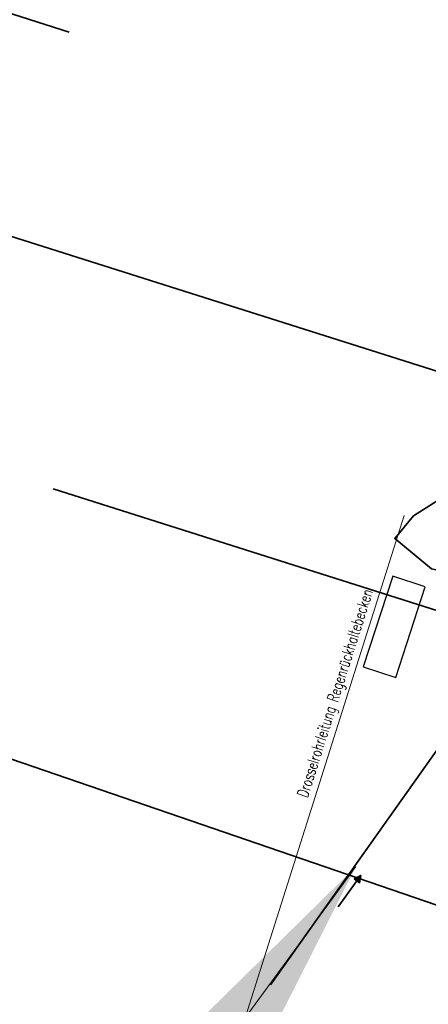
# Model space of a CAD drawing. Header units: metres. Extents: x -11 to 3521450, y 0 to 5943726.
# Tile 74 of 96: x 3521258.66 to 3521265.01, y 5943372.73 to 5943388.03. Entities that reach past the tile are written whole.
import ezdxf

# ---------------------------------------------------------------- set-up
doc = ezdxf.new("R2010")
doc.units = ezdxf.units.M
doc.linetypes.add('AUSGEZOGEN', pattern=[2, 1, 1])
doc.linetypes.add('Strichpunkt', pattern=[25.4, 12.7, -6.35, 0, -6.35])
doc.layers.add('IBJ_DB-Grenze', color=3, linetype='Continuous', true_color=0x00ff00)
doc.layers.add('IBJ_Rückbau', color=40, linetype='Continuous', true_color=0xffbf00)
for name, color, linetype in [('IBJ_Entwässerung', 170, 'Continuous'), ('T__TEXT', 2, 'Continuous'), ('T__VERM', 3, 'Continuous')]:
    doc.layers.add(name, color=color, linetype=linetype)
doc.layers.add('IBJ_Hilfslinien', color=210, linetype='Continuous', plot=False)
doc.layers.add('T__ACHS', color=10, linetype='Strichpunkt', lineweight=25)
doc.styles.get("Standard").update_dxf_attribs({"font": 'simplex.shx', "width": 0.7})
doc.dimstyles.new('SOFI35$7', dxfattribs={"dimscale": 0, "dimtxt": 3.5, "dimasz": 3.5, "dimexe": 0.18, "dimexo": 0.0625, "dimgap": 0.945, "dimtad": 1, "dimdec": 3, "dimrnd": 0.001, "dimzin": 0, "dimdsep": 46, "dimtxsty": 'Standard', "dimblk1": 'SOF_BEMSTR1', "dimblk2": 'SOF_BEMSTR2', "dimcen": 3.5, "dimse1": 1, "dimse2": 1, "dimclrd": 1, "dimclre": 1, "dimclrt": 2, "dimadec": 0, "dimazin": 0, "dimtfac": 1, "dimtdec": 3, "dimtmove": 0, "dimatfit": 0, "dimfxl": 1, "dimtolj": 1, "dimtzin": 0, "dimlwd": 0, "dimlwe": 0, "dimarcsym": 0})

# ---------------------------------------------------------------- blocks, each defined once
blk = doc.blocks.new('SOF_BEMSTR1')
at = {"color": 0, "linetype": 'ByBlock', "lineweight": -2}
for p, q in [((0, 20), (0, -8.5)), ((3.535, 3.535), (-3.535, -3.535)), ((-5, 0), (5, 0))]:
    blk.add_line(p, q, dxfattribs=at)
blk = doc.blocks.new('SOF_BEMSTR2')
at = {"color": 0, "linetype": 'ByBlock', "lineweight": -2}
for p, q in [((0, -20), (0, 8.5)), ((3.535, 3.535), (-3.535, -3.535)), ((-5, 0), (5, 0))]:
    blk.add_line(p, q, dxfattribs=at)

msp = doc.modelspace()

# ---------------------------------------------------------------- hatches: boundary and pattern name
at = {"layer": 'IBJ_Entwässerung', "linetype": 'AUSGEZOGEN', "lineweight": 35}
h = msp.add_hatch(color=256, dxfattribs=at)
h.dxf.hatch_style = 1
h.paths.add_polyline_path([(3521263.8588, 5943374.6744), (3521263.9592, 5943374.7289), (3521263.9402, 5943374.6163)])

# ---------------------------------------------------------------- linework, layer by layer
at = {"layer": 'IBJ_DB-Grenze', "linetype": 'AUSGEZOGEN', "lineweight": 35}
msp.add_lwpolyline([(3521229.3, 5943391.97), (3521226.01, 5943387.69), (3521295.74, 5943363.77), (3521338.27, 5943351.87), (3521383.9002, 5943336.755)], dxfattribs=at)
at = {"layer": 'IBJ_Entwässerung', "linetype": 'AUSGEZOGEN', "lineweight": 35}
for p, q in [((3521262.5576, 5943373.0268), (3521265.404, 5943377.0482)), ((3521263.6087, 5943374.2386), (3521263.8995, 5943374.6454))]:
    msp.add_line(p, q, dxfattribs=at)
msp.add_lwpolyline([(3521263.8588, 5943374.6744), (3521263.9592, 5943374.7289), (3521263.9402, 5943374.6163)], close=True, dxfattribs=at)
at = {"layer": 'IBJ_Hilfslinien', "linetype": 'AUSGEZOGEN', "lineweight": 35}
for p, q in [((3521395.8345, 5943341.2181), (3521249.4576, 5943387.5268)), ((3521397.0184, 5943337.1258), (3521259.1769, 5943380.7343))]:
    msp.add_line(p, q, dxfattribs=at)
at = {"layer": 'IBJ_Rückbau', "linetype": 'AUSGEZOGEN', "lineweight": 35}
msp.add_lwpolyline([(3521265.0588, 5943379.4957), (3521264.488, 5943379.964), (3521264.779, 5943380.319), (3521265.29, 5943380.6379), (3521265.593, 5943380.827), (3521266.176, 5943380.945), (3521266.8438, 5943381.0808), (3521267.7287, 5943380.6039), (3521267.156, 5943379.908), (3521266.6093, 5943379.1287), (3521265.0588, 5943379.4957)], dxfattribs=at)
at = {"layer": 'T__ACHS', "color": 4, "linetype": 'Strichpunkt', "lineweight": 35}
msp.add_line((3521283.7358, 5943380.1383), (3521237.7983, 5943394.679), dxfattribs=at)
at = {"layer": 'T__TEXT', "extrusion": (-1.45009e-07, -4.10392e-07, 1), "elevation": -15.609}
msp.add_lwpolyline([(3521263.9991, 5943377.9688), (3521264.5048, 5943377.8043), (3521264.9636, 5943379.2152), (3521264.4578, 5943379.3797)], close=True, dxfattribs=at)

# ---------------------------------------------------------------- texts
at = {"layer": 'T__VERM', "color": 2, "linetype": 'AUSGEZOGEN', "lineweight": 35, "insert": (3521263.1879, 5943375.9097), "char_height": 0.175, "attachment_point": 7, "rotation": 72.44437}
msp.add_mtext('\\A1;Drosselrohrleitung Regenrückhaltebecken', dxfattribs=at)

# ---------------------------------------------------------------- leaders
at = {"layer": 'T__VERM', "linetype": 'AUSGEZOGEN', "lineweight": 35, "annotation_type": 0, "has_hookline": 1, "hookline_direction": 0, "text_width": 3.745, "horizontal_direction": (0.301632, 0.953425, 0)}
msp.add_leader([(3521263.8849, 5943374.8672), (3521262.163, 5943372.5134), (3521263.2187, 5943375.8504)], dimstyle='SOFI35$7', override={"dimscale": 0}, dxfattribs=at)

doc.saveas('drawing.dxf')
